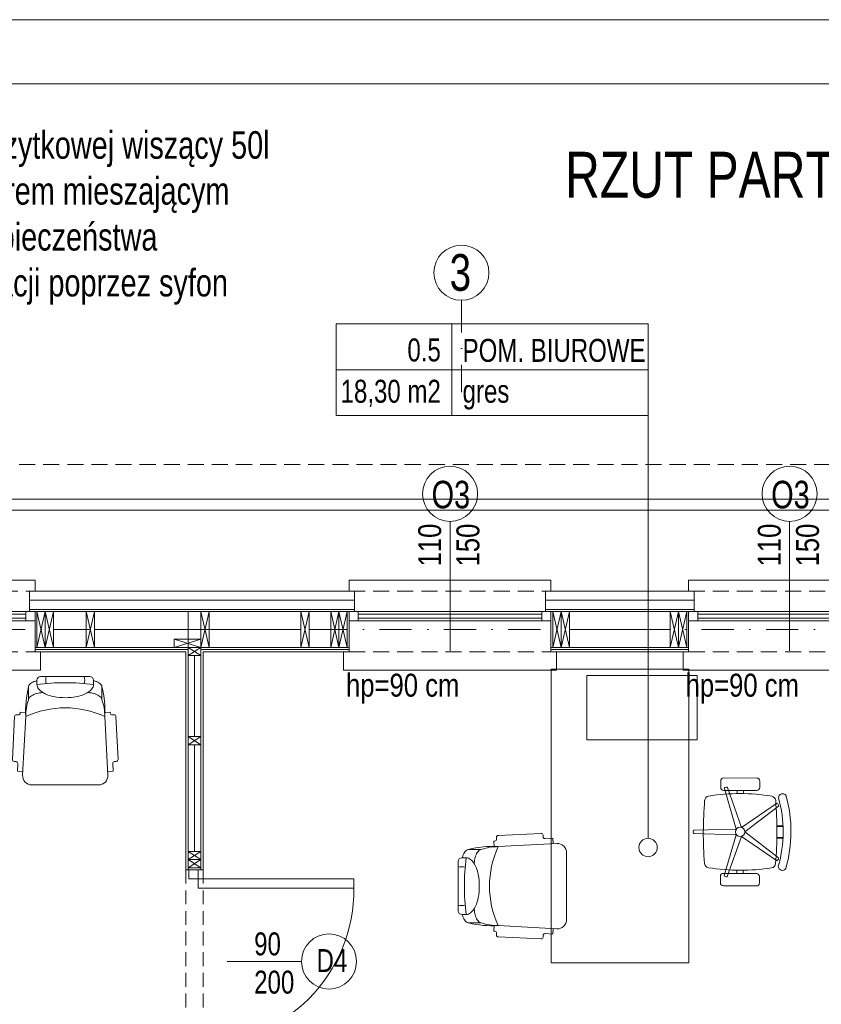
# Model space of a CAD drawing. Header units: inches. Extents: x 57112 to 98566, y -51777 to -16564.
# Tile 42 of 138: x 71891 to 72328, y -20411 to -19874. Entities that reach past the tile are written whole.
import ezdxf
from ezdxf import colors
from ezdxf.entities.mleader import LeaderData, LeaderLine
from ezdxf.lldxf.tags import DXFTag
from ezdxf.math import Vec2, Vec3

# ---------------------------------------------------------------- set-up
doc = ezdxf.new("R2010")
doc.units = ezdxf.units.IN
doc.header["$MEASUREMENT"] = 0
doc.linetypes.add('DASHDOT', pattern=[1, 0.5, -0.25, 0, -0.25])
doc.linetypes.add('HIDDEN', pattern=[0.375, 0.25, -0.125])
doc.layers.get('0').update_dxf_attribs({"color": 251, "lineweight": 0})
for name, color, linetype, lineweight in [('## 05 PODGRZEWACZ', 1, 'SOLID', 30), ('A--tabelka rysunku', 7, 'Continuous', 0), ('A36-obrzeże', 252, 'Continuous', 0), ('A8-opisy pomieszczeń', 250, 'Continuous', 0), ('p-- ocieplenie-w.zew', 251, 'Continuous', 0), ('p--dach', 251, 'Continuous', 30), ('p--drzwi', 251, 'Continuous', 0), ('p--konst-słupy', 251, 'Continuous', 0), ('p--meble wyp.', 251, 'Continuous', 0), ('p--ocieplenie w.wew.', 251, 'Continuous', 0), ('p--okna', 251, 'Continuous', 0), ('p--opis drzwi', 252, 'Continuous', 0), ('p--opis okna', 251, 'Continuous', 0), ('p--opisy pomieszczeń', 250, 'Continuous', 0), ('p--osie konstr', 250, 'DASHDOT', 15), ('p--osie konstr.-NR', 250, 'DASHDOT', 15), ('p--podciąg', 251, 'Continuous', 0), ('p--podpis rysunku', 7, 'Continuous', 0), ('p--płyta GK', 251, 'Continuous', 0), ('p--ściana szkielet', 251, 'Continuous', 0)]:
    doc.layers.add(name, color=color, linetype=linetype, lineweight=lineweight)
doc.styles.add('1-100', font='arial.ttf', dxfattribs={"width": 0.75, "height": 18})
doc.styles.add('1-50', font='arial.ttf', dxfattribs={"width": 0.75, "height": 12.5})
doc.styles.get("Standard").update_dxf_attribs({"font": 'arial.ttf', "width": 0.75})
doc.styles.add('STYL-1', font='arial.ttf', dxfattribs={"width": 0.75})
doc.linetypes.add('BATTING', pattern='A,0.0001,-0.1,[134,ltypeshp.shx,S=0.1,R=0,X=-0.1,Y=0],-0.2,[134,ltypeshp.shx,S=0.1,R=180,X=0.1,Y=0],-0.1', length=0.4001)
tags = doc.linetypes.add('SOLID', pattern=[10, 10, 0]).pattern_tags.tags
tags[6:7] = [DXFTag(74, 4), DXFTag(75, 0), DXFTag(340, '0'), DXFTag(46, 0.0), DXFTag(50, 0.0), DXFTag(44, 0.0), DXFTag(45, 0.0)]
tags[4:5] = [DXFTag(74, 4), DXFTag(75, 0), DXFTag(340, '0'), DXFTag(46, 0.0), DXFTag(50, 0.0), DXFTag(44, 0.0), DXFTag(45, 0.0)]

# ---------------------------------------------------------------- blocks, each defined once
blk = doc.blocks.new('drzwi-90-100')
for p, q in [((10.1, 87.38), (5.05, 87.38)), ((5.05, 87.38), (5.05, 2.53)), ((10.1, 2.53), (10.1, 87.38)), ((5.05, 2.53), (0, 2.53)), ((0, 2.53), (0, -2.53)), ((5.05, -2.53), (5.05, 2.53)), ((5.05, 2.53), (10.1, 2.53)), ((100, 2.53), (94.95, 2.53)), ((94.95, 2.53), (94.95, -2.53)), ((100, -2.53), (100, 2.53)), ((0, -2.53), (5.05, -2.53)), ((94.95, -2.53), (100, -2.53))]:
    blk.add_line(p, q)
blk.add_arc((10.8, 3.23), 84.15, 359.5233, 90.4767)
blk = doc.blocks.new('sof11_r')
for p, q in [((45.17, 39.11), (21.82, 37.98)), ((46.23, 38.16), (46.28, 37.16)), ((19.98, 34.88), (19.38, 34.85)), ((19.38, 34.85), (19.53, 31.85)), ((20.87, 36.93), (20.93, 35.93)), ((53.8, 33.56), (21.8, 31.85)), ((51.6, 36.44), (47.33, 36.22)), ((51.6, 36.44), (51.76, 33.45)), ((12.61, 30.34), (5.61, 30.34)), ((59.07, -7.89), (59.07, 28.56)), ((0, 23.76), (0, -3.09)), ((2, 25.76), (4.37, 25.76)), ((2, -5.09), (4.37, -5.09)), ((12.61, -9.66), (5.61, -9.66)), ((19.38, -14.18), (19.53, -11.18)), ((19.98, -14.21), (19.38, -14.18)), ((20.87, -16.26), (20.93, -15.26)), ((53.8, -12.88), (21.8, -11.18)), ((51.6, -15.77), (47.33, -15.54)), ((51.6, -15.77), (51.76, -12.78)), ((45.17, -18.43), (21.82, -17.31)), ((46.23, -17.49), (46.28, -16.49))]:
    blk.add_line(p, q)
for points in [[(2.23, 25.76, -0.030204), (2.78, 27.41, -0.097163), (4.32, 29.79, -0.203453), (5.61, 30.34, -0.203453)], [(8.71, 22.55, -0.01879), (8.95, 24.41, -0.054131), (9.78, 27.41, -0.097163), (11.32, 29.79, -0.203453), (12.61, 30.34, -0.203453)], [(4.37, -5.09, 0.184283), (6.75, -4.18, 0.102242), (9.43, -0.57, 0.061197), (10.93, 4.08, 0.047488), (11.52, 10.34, 0.047488), (10.93, 16.59, 0.061197), (9.43, 21.24, 0.102242), (6.75, 24.85, 0.184283), (4.37, 25.76, 0.184283)], [(2.23, -5.09, 0.030204), (2.78, -6.74, 0.097163), (4.32, -9.12, 0.203453), (5.61, -9.66, 0.203453)], [(8.71, -1.88, 0.01879), (8.95, -3.74, 0.054131), (9.78, -6.74, 0.097163), (11.32, -9.12, 0.203453), (12.61, -9.66, 0.203453)]]:
    blk.add_lwpolyline(points, format="xyb")
for centre, radius, start, end in [((21.87, 36.99), 1, 93.0448, 183.0448), ((45.23, 38.11), 1, 3.0448, 93.0448), ((19.93, 35.88), 1, 273.0448, 3.0448), ((47.28, 37.21), 1, 183.0448, 273.0448), ((54.07, 28.56), 5, 0, 93.0448), ((18.77, -22.91), 54.85, 86.8308, 103.8805), ((21.41, 5.61), 26.24, 89.1562, 109.5996), ((68.33, 10.34), 51.27, 155.1826, 204.8174), ((2, 23.76), 2, 90, 180), ((122.88, 10.34), 119.5, 172.5855, 187.4145), ((1.91, 14.05), 6.89, 73.9141, 106.0859), ((1.91, 6.62), 6.89, 253.9141, 286.0859), ((2, -3.09), 2, 180, 270), ((18.77, 43.58), 54.85, 256.1195, 273.1692), ((21.41, 15.06), 26.24, 250.4004, 270.8438), ((54.07, -7.89), 5, 266.9552, 0), ((19.93, -15.21), 1, 356.9552, 86.9552), ((47.28, -16.54), 1, 86.9552, 176.9552), ((21.87, -16.31), 1, 176.9552, 266.9552), ((45.23, -17.44), 1, 266.9552, 356.9552)]:
    blk.add_arc(centre, radius, start, end)
blk = doc.blocks.new('krzesło obrotowe')
for p, q in [((-8.95, 23.07), (-8.94, 20.22)), ((7.39, 24.53), (-7.53, 24.49)), ((8.82, 20.27), (8.82, 23.12)), ((-7.51, 18.81), (7.41, 18.85)), ((-1.47, 18.82), (-1.47, 17.39)), ((-0.66, 2.03), (5.74, 20.18)), ((1.37, 18.83), (1.37, 17.4)), ((7.11, 19.74), (1.72, 1.26)), ((6.18, 20.4), (6.88, 20.18)), ((-17.49, 12.18), (-17.07, 12.78)), ((-2.13, -0.01), (-17.42, 11.69)), ((-16.58, 12.86), (-0.66, 2.03)), ((-19.49, 2.43), (-16.69, 2.44)), ((-19.48, 2.79), (-16.68, 2.79)), ((1.72, 1.26), (20.97, 0.78)), ((21.31, 0.43), (21.32, -0.3)), ((-19.48, -2.54), (-16.67, -2.53)), ((-19.46, -2.9), (-16.67, -2.89)), ((-17.36, -11.79), (-2.13, -0.01)), ((-0.65, -2.03), (-16.51, -12.96)), ((5.85, -20.15), (-0.65, -2.03)), ((20.97, -0.66), (1.73, -1.25)), ((1.73, -1.25), (7.22, -19.7)), ((-16.99, -12.87), (-17.42, -12.28)), ((-1.37, -18.83), (-1.37, -17.4)), ((1.47, -18.82), (1.47, -17.39)), ((-8.82, -23.12), (-8.82, -20.27)), ((-7.41, -18.85), (7.51, -18.81)), ((6.99, -20.14), (6.3, -20.37)), ((8.94, -20.22), (8.95, -23.07)), ((7.53, -24.49), (-7.39, -24.53))]:
    blk.add_line(p, q)
blk.add_circle((0, 0), 2.13)
for centre, radius, start, end in [((-7.53, 23.07), 1.42, 90.1621, 180.1621), ((7.4, 23.11), 1.42, 0.1621, 90.1621), ((-7.52, 20.23), 1.42, 180.1621, 270.1621), ((6.07, 20.06), 0.355, 72.1621, 160.5763), ((6.77, 19.84), 0.355, 343.748, 72.1621), ((7.4, 20.27), 1.42, 270.1621, 0.1621), ((37.88, 0.11), 60.97, 164.3717, 195.9526), ((-19.3, 15.49), 1.86, 0.1621, 146.0387), ((37.88, 0.11), 57.42, 164.4503, 195.874), ((163.51, 0.46), 180.21, 175.6008, 184.7235), ((-14.04, 14.12), 2.13, 99.2648, 175.6008), ((0.21, -73.23), 90.64, 81.0595, 99.2648), ((13.96, 14.2), 2.13, 4.7235, 81.0595), ((-163.51, -0.46), 180.21, 355.6008, 4.7235), ((-17.21, 11.98), 0.355, 144.1621, 232.5763), ((-16.78, 12.57), 0.355, 55.748, 144.1621), ((20.96, 0.42), 0.355, 0.1621, 88.5763), ((20.96, -0.31), 0.355, 271.748, 0.1621), ((-17.14, -12.07), 0.355, 127.748, 216.1621), ((-16.71, -12.66), 0.355, 216.1621, 304.5763), ((-19.21, -15.6), 1.86, 214.2856, 0.1621), ((-13.96, -14.2), 2.13, 184.7235, 261.0595), ((-0.21, 73.23), 90.64, 261.0595, 279.2648), ((14.04, -14.12), 2.13, 279.2648, 355.6008), ((-7.4, -20.27), 1.42, 90.1621, 180.1621), ((6.19, -20.03), 0.355, 199.748, 288.1621), ((6.88, -19.8), 0.355, 288.1621, 16.5763), ((7.52, -20.23), 1.42, 0.1621, 90.1621), ((-7.4, -23.11), 1.42, 180.1621, 270.1621), ((7.53, -23.07), 1.42, 270.1621, 0.1621)]:
    blk.add_arc(centre, radius, start, end)
blk = doc.blocks.new('okno-110-33.15')
at = {"linetype": 'Continuous', "ltscale": 35}
for p, q in [((0, 39.15), (110, 39.15)), ((-3, -10), (113, -10))]:
    blk.add_line(p, q, dxfattribs=at)
for p, q in [((0, 39.15), (0, 33.15)), ((110, 33.15), (110, 39.15)), ((3, 33.15), (3, 21.95)), ((107, 21.95), (107, 33.15)), ((5, 21.95), (0, 21.95)), ((0, 21.95), (0, 16.95)), ((0, 21.95), (0, 0)), ((105, 21.95), (5, 21.95)), ((5, 16.95), (5, 21.95)), ((110, 21.95), (105, 21.95)), ((105, 21.95), (105, 16.95)), ((110, 0), (110, 21.95)), ((110, 16.95), (110, 21.95)), ((0, 16.95), (5, 16.95)), ((5, 20.61), (105, 20.61)), ((5, 18.45), (105, 18.45)), ((5, 16.95), (105, 16.95)), ((105, 16.95), (110, 16.95)), ((-3, 0), (-3, -10)), ((0, 0), (-3, 0)), ((110, 0), (113, 0)), ((113, 0), (113, -10))]:
    blk.add_line(p, q)
at = {"linetype": 'HIDDEN', "ltscale": 35}
for p, q in [((0, 33.15), (110, 33.15)), ((0, 0), (110, 0))]:
    blk.add_line(p, q, dxfattribs=at)
blk = doc.blocks.new('ukł.słupów-1K')
for p, q in [((415.6, 538.6), (411.1, 558.1)), ((411.1, 538.6), (415.6, 558.1)), ((420.1, 538.6), (415.6, 558.1)), ((415.6, 538.6), (420.1, 558.1)), ((442.4, 538.6), (437.9, 558.1)), ((437.9, 538.6), (442.4, 558.1)), ((504.9, 538.6), (500.4, 558.1)), ((500.4, 538.6), (504.9, 558.1)), ((559.45, 538.6), (554.95, 558.1)), ((554.95, 538.6), (559.45, 558.1)), ((575.65, 538.6), (571.15, 558.1)), ((571.15, 538.6), (575.65, 558.1)), ((580.15, 538.6), (575.65, 558.1)), ((575.65, 538.6), (580.15, 558.1)), ((696.65, 538.6), (692.15, 558.1)), ((692.15, 538.6), (696.65, 558.1)), ((701.15, 538.6), (696.65, 558.1)), ((696.65, 538.6), (701.15, 558.1)), ((760.65, 538.6), (756.15, 558.1)), ((756.15, 538.6), (760.65, 558.1)), ((765.15, 538.6), (760.65, 558.1)), ((760.65, 538.6), (765.15, 558.1)), ((485.9, 538.6), (500.4, 543.1)), ((485.9, 543.1), (500.4, 538.6)), ((493.4, 534.1), (500.4, 538.6)), ((493.4, 538.6), (500.4, 534.1)), ((493.4, 485.5), (500.4, 490)), ((493.4, 490), (500.4, 485.5)), ((493.4, 423), (500.4, 427.5)), ((493.4, 427.5), (500.4, 423)), ((493.4, 418.5), (500.4, 423)), ((493.4, 423), (500.4, 418.5))]:
    blk.add_line(p, q)
at = {"ltscale": 35}
blk.add_line((500.4, 418.5), (493.4, 418.5), dxfattribs=at)
for points in [[(411.1, 538.6), (411.1, 558.1)], [(580.15, 538.6), (580.15, 558.1)], [(692.15, 538.6), (692.15, 558.1)], [(765.15, 538.6), (765.15, 558.1), (765.27, 558.1)]]:
    blk.add_lwpolyline(points, dxfattribs=at)
for points in [[(411.1, 538.6), (411.1, 558.1), (415.6, 558.1), (415.6, 538.6)], [(415.6, 538.6), (415.6, 558.1), (420.1, 558.1), (420.1, 538.6)], [(437.9, 538.6), (437.9, 558.1), (442.4, 558.1), (442.4, 538.6)], [(500.4, 538.6), (500.4, 558.1), (504.9, 558.1), (504.9, 538.6)], [(554.95, 538.6), (554.95, 558.1), (559.45, 558.1), (559.45, 538.6)], [(571.15, 538.6), (571.15, 558.1), (575.65, 558.1), (575.65, 538.6)], [(575.65, 538.6), (575.65, 558.1), (580.15, 558.1), (580.15, 538.6)], [(692.15, 538.6), (692.15, 558.1), (696.65, 558.1), (696.65, 538.6)], [(696.65, 538.6), (696.65, 558.1), (701.15, 558.1), (701.15, 538.6)], [(756.15, 538.6), (756.15, 558.1), (760.65, 558.1), (760.65, 538.6)], [(760.65, 538.6), (760.65, 558.1), (765.15, 558.1), (765.15, 538.6)], [(485.9, 543.1), (500.4, 543.1), (500.4, 538.6), (485.9, 538.6)], [(493.4, 538.6), (500.4, 538.6), (500.4, 534.1), (493.4, 534.1)], [(493.4, 490), (500.4, 490), (500.4, 485.5), (493.4, 485.5)], [(493.4, 427.5), (500.4, 427.5), (500.4, 423), (493.4, 423)], [(493.4, 423), (500.4, 423), (500.4, 418.5), (493.4, 418.5)]]:
    blk.add_lwpolyline(points, close=True)

msp = doc.modelspace()

# ---------------------------------------------------------------- linework, layer by layer
at = {"layer": 'A--tabelka rysunku', "linetype": 'Continuous', "elevation": 151.8}
for points in [[(71112.151, -21359.191), (73212.151, -21359.191), (73212.151, -19874.191), (71112.151, -19874.191)], [(71237.151, -21324.191), (73177.151, -21324.191), (73177.151, -19909.191), (71237.151, -19909.191)]]:
    msp.add_lwpolyline(points, close=True, dxfattribs=at)
at = {"layer": 'A36-obrzeże', "linetype": 'Continuous', "ltscale": 35, "elevation": 151.8}
for points in [[(71713.842, -20815.933), (71428.342, -20815.933), (71428.342, -20135.433), (72510.842, -20135.433), (72510.842, -20815.933), (72117.342, -20815.933)], [(71519.292, -20141.433), (72419.892, -20141.433)]]:
    msp.add_lwpolyline(points, dxfattribs=at)
at = {"layer": 'A8-opisy pomieszczeń'}
msp.add_line((72233.604, -20089.872, 151.8), (72233.604, -20320.139, 151.8), dxfattribs=at)
msp.add_circle((72233.604, -20325.139, 151.8), 5, dxfattribs=at)
at = {"layer": 'p-- ocieplenie-w.zew', "linetype": 'BATTING', "ltscale": 3}
for p, q in [((72073.692, -20190.433, 151.8), (71896.632, -20190.433, 151.8)), ((72258.692, -20190.433, 151.8), (72177.692, -20190.433, 151.8))]:
    msp.add_line(p, q, dxfattribs=at)
at = {"layer": 'p--dach', "linetype": 'HIDDEN', "lineweight": 20, "ltscale": 35, "elevation": 151.8}
msp.add_lwpolyline([(71409.482, -20834.793), (72529.702, -20834.793), (72529.702, -20116.573), (71409.482, -20116.573)], close=True, dxfattribs=at)
at = {"layer": 'p--meble wyp.', "linetype": 'Continuous', "lineweight": 5, "elevation": 151.8}
for points in [[(72255.782, -20227.933), (72180.782, -20227.933), (72180.782, -20387.933), (72255.782, -20387.933)], [(72260.239, -20231.414), (72200.239, -20231.414), (72200.239, -20266.414), (72260.239, -20266.414)]]:
    msp.add_lwpolyline(points, close=True, dxfattribs=at)
at = {"layer": 'p--ocieplenie w.wew.', "linetype": 'BATTING', "ltscale": 3}
for p, q in [((71927.442, -20206.383, 151.8), (71909.642, -20206.383, 151.8)), ((71989.942, -20206.383, 151.8), (71931.942, -20206.383, 151.8)), ((71996.336, -20206.383, 151.8), (72044.492, -20206.383, 151.8)), ((72048.992, -20206.383, 151.8), (72060.692, -20206.383, 151.8)), ((72190.692, -20206.383, 151.8), (72245.692, -20206.383, 151.8)), ((71986.442, -20220.633, 151.8), (71986.442, -20264.733, 151.8)), ((71986.442, -20327.233, 151.8), (71986.442, -20269.233, 151.8))]:
    msp.add_line(p, q, dxfattribs=at)
at = {"layer": 'p--opis drzwi', "lineweight": 0}
msp.add_line((72004.256, -20387.233, 151.8), (72044.764, -20387.233, 151.8), dxfattribs=at)
msp.add_circle((72059.764, -20387.233, 151.8), 15, dxfattribs=at)
at = {"layer": 'p--opis okna'}
for p, q in [((72125.692, -20147.471, 151.8), (72125.692, -20217.933, 151.8)), ((72310.692, -20147.471, 151.8), (72310.692, -20217.933, 151.8))]:
    msp.add_line(p, q, dxfattribs=at)
for centre in [(72125.692, -20132.471, 151.8), (72310.692, -20132.471, 151.8)]:
    msp.add_circle(centre, 15, dxfattribs=at)
at = {"layer": 'p--opisy pomieszczeń'}
for p, q in [((72126.604, -20039.872, 151.8), (72126.604, -20089.872, 151.8)), ((72233.604, -20064.872, 151.8), (72063.604, -20064.872, 151.8))]:
    msp.add_line(p, q, dxfattribs=at)
at = {"layer": 'p--opisy pomieszczeń', "elevation": 151.8}
msp.add_lwpolyline([(72063.604, -20089.872), (72233.604, -20089.872), (72233.604, -20039.872), (72063.604, -20039.872)], close=True, dxfattribs=at)
at = {"layer": 'p--osie konstr', "linetype": 'DASHDOT', "ltscale": 35}
msp.add_line((72490.842, -20206.383, 151.8), (71434.342, -20206.383, 151.8), dxfattribs=at)
at = {"layer": 'p--osie konstr.-NR', "linetype": 'DASHDOT', "ltscale": 35}
msp.add_line((72131.892, -20027.022, 151.8), (72131.892, -20077.022, 151.8), dxfattribs=at)
at = {"layer": 'p--osie konstr.-NR', "linetype": 'Continuous', "ltscale": 35}
msp.add_circle((72131.892, -20012.022, 151.8), 15, dxfattribs=at)
at = {"layer": 'p--podciąg', "linetype": 'HIDDEN', "ltscale": 30}
for p, q in [((71981.692, -20337.233, 151.8), (71981.692, -20437.233, 151.8)), ((71991.192, -20337.233, 151.8), (71991.192, -20437.233, 151.8))]:
    msp.add_line(p, q, dxfattribs=at)
at = {"layer": 'p--płyta GK', "ltscale": 35}
for p, q in [((71982.942, -20217.333, 151.8), (71899.632, -20217.333, 151.8)), ((71981.692, -20218.583, 151.8), (71899.632, -20218.583, 151.8)), ((71981.692, -20337.233, 151.8), (71981.692, -20218.583, 151.8)), ((72070.692, -20217.333, 151.8), (71989.942, -20217.333, 151.8)), ((71991.192, -20337.233, 151.8), (71991.192, -20218.583, 151.8)), ((72070.692, -20218.583, 151.8), (71991.192, -20218.583, 151.8)), ((72255.692, -20217.333, 151.8), (72180.692, -20217.333, 151.8)), ((72255.692, -20218.583, 151.8), (72180.692, -20218.583, 151.8))]:
    msp.add_line(p, q, dxfattribs=at)
at = {"layer": 'p--ściana szkielet', "ltscale": 35}
for p, q in [((72073.692, -20185.433, 151.8), (71896.632, -20185.433, 151.8)), ((72258.692, -20185.433, 151.8), (72177.692, -20185.433, 151.8)), ((72073.692, -20195.433, 151.8), (71896.632, -20195.433, 151.8)), ((72073.692, -20196.633, 151.8), (71896.632, -20196.633, 151.8)), ((71982.942, -20337.233, 151.8), (71982.942, -20196.633, 151.8)), ((71989.942, -20337.233, 151.8), (71989.942, -20196.633, 151.8)), ((72258.692, -20195.433, 151.8), (72177.692, -20195.433, 151.8)), ((72258.692, -20196.633, 151.8), (72177.692, -20196.633, 151.8)), ((72070.692, -20216.133, 151.8), (71899.632, -20216.133, 151.8)), ((72255.692, -20216.133, 151.8), (72180.692, -20216.133, 151.8)), ((71991.192, -20337.233, 151.8), (71981.692, -20337.233, 151.8))]:
    msp.add_line(p, q, dxfattribs=at)
at = {"layer": 'p--ściana szkielet', "elevation": 151.8}
for points in [[(71896.632, -20185.433), (71896.632, -20196.633), (71899.632, -20196.633), (71899.632, -20218.583)], [(72073.692, -20185.433), (72073.692, -20196.633), (72070.692, -20196.633), (72070.692, -20218.583)], [(72177.692, -20185.433), (72177.692, -20196.633), (72180.692, -20196.633), (72180.692, -20218.583)], [(72258.692, -20185.433), (72258.692, -20196.633), (72255.692, -20196.633), (72255.692, -20218.583)]]:
    msp.add_lwpolyline(points, dxfattribs=at)
at = {"layer": 'p--ściana szkielet', "ltscale": 35, "elevation": 151.8}
for points in [[(71899.632, -20218.583), (71899.632, -20196.633), (71896.632, -20196.633), (71896.632, -20185.433)], [(72070.692, -20218.583), (72070.692, -20196.633), (72073.692, -20196.633), (72073.692, -20185.433)], [(72180.692, -20218.583), (72180.692, -20196.633), (72177.692, -20196.633), (72177.692, -20185.433)], [(72255.692, -20218.583), (72255.692, -20196.633), (72258.692, -20196.633), (72258.692, -20185.433)]]:
    msp.add_lwpolyline(points, dxfattribs=at)

# ---------------------------------------------------------------- block references
at = {"layer": 'p--drzwi', "rotation": 270.0000000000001}
msp.add_blockref('drzwi-90-100', (71985.942, -20337.233, 151.8), dxfattribs=at)
at = {"layer": 'p--konst-słupy'}
msp.add_blockref('ukł.słupów-1K', (71489.542, -20754.733, 151.8), dxfattribs=at)
at = {"layer": 'p--meble wyp.', "linetype": 'Continuous', "lineweight": 5, "rotation": 270.0000000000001}
msp.add_blockref('sof11_r', (71905.729, -20232.002, 151.8), dxfattribs=at)
at = {"layer": 'p--meble wyp.', "linetype": 'Continuous', "lineweight": 5, "xscale": -1.2, "yscale": 1.2, "zscale": 1.2}
msp.add_blockref('krzesło obrotowe', (72283.716, -20316.668, 151.8), dxfattribs=at)
at = {"layer": 'p--meble wyp.', "linetype": 'Continuous', "lineweight": 5, "xscale": -1, "rotation": 180}
msp.add_blockref('sof11_r', (72130.117, -20335.856, 151.8), dxfattribs=at)
at = {"layer": 'p--okna', "linetype": 'Continuous'}
for p in [(71789.642, -20218.583, 151.8), (72070.692, -20218.583, 151.8), (72255.692, -20218.583, 151.8)]:
    msp.add_blockref('okno-110-33.15', p, dxfattribs=at)

# ---------------------------------------------------------------- texts
at = {"layer": 'p--opis drzwi', "lineweight": 0, "char_height": 12.5, "style": 'STYL-1'}
for s, insert, width, attachment_point in [('90\\P200', (72018.985, -20371.396, 151.8), 11.15966, 1), ('D4', (72069.701, -20392.971, 151.8), 65.787, 9)]:
    msp.add_mtext(s, dxfattribs=dict(at, insert=insert, width=width, attachment_point=attachment_point))
at = {"layer": 'p--opis okna'}
for s, insert, char_height, width, attachment_point, style in [('O3', (72115.659, -20140.597, 151.8), 15, 74.01038, 7, '1-50'), ('O3', (72300.659, -20140.597, 151.8), 15, 74.01038, 7, '1-50'), ('{\\W0.8;hp=90 cm}', (72130.764, -20246.734, 151.8), 12.5, 128.63421, 9, '1-100'), ('{\\W0.8;hp=90 cm}', (72315.764, -20246.734, 151.8), 12.5, 128.63421, 9, '1-100')]:
    msp.add_mtext(s, dxfattribs=dict(at, insert=insert, char_height=char_height, width=width, attachment_point=attachment_point, style=style))
at = {"layer": 'p--opis okna', "char_height": 12.5, "width": 45.287, "attachment_point": 7, "rotation": 90, "style": '1-100'}
for insert in [(72141.852, -20172.033, 151.8), (72326.852, -20172.033, 151.8)]:
    msp.add_mtext('\\W0.8;110\\P150', dxfattribs=dict(at, insert=insert))
at = {"layer": 'p--opisy pomieszczeń', "char_height": 12.5, "style": '1-50'}
for s, insert, width, attachment_point in [('0.5', (72120.672, -20047.844, 151.8), 98, 3), ('POM. BIUROWE', (72132.536, -20048.08, 151.8), 106.86476, 1), ('18,30 m2', (72120.672, -20070.347, 151.8), 98, 3), ('gres', (72132.536, -20070.347, 151.8), 100, 1)]:
    msp.add_mtext(s, dxfattribs=dict(at, insert=insert, width=width, attachment_point=attachment_point))
at = {"layer": 'p--osie konstr.-NR', "linetype": 'Continuous', "ltscale": 35, "insert": (72137.138, -20022.151, 151.8), "char_height": 20, "width": 63.5564, "attachment_point": 9}
msp.add_mtext('3', dxfattribs=at)
at = {"layer": 'p--podpis rysunku', "color": 251, "insert": (72188.365, -19946.151, 151.8), "char_height": 25, "width": 531.4776, "attachment_point": 1}
msp.add_mtext('{\\W0.75;RZUT PARTERU  1:50}', dxfattribs=at)
at = {"layer": 'p--podpis rysunku', "insert": (72188.365, -19946.151, 151.8), "char_height": 25, "width": 531.4776, "attachment_point": 1}
msp.add_mtext('{\\W0.75;RZUT PARTERU  1:50}', dxfattribs=at)

# ---------------------------------------------------------------- leaders
at = {"layer": '## 05 PODGRZEWACZ', "color": 1, "lineweight": 15}
ml = msp.add_multileader_mtext('Standard', dxfattribs=at)
ml.set_content('Podgrzewacz wody użytkowej wiszący 50l\\Pz wbudowanym zaworem mieszającym\\Podpływ z zaworu bezpieczeństwa podłączyć do kanalizacji poprzez syfon', color=256)
ml.set_leader_properties()
ml.build(insert=Vec2(0, 0))
ml.multileader.update_dxf_attribs({"dogleg_length": 52.872})
ctx = ml.context
ctx.base_point, ctx.char_height, ctx.plane_origin = Vec3(71732.734, -19924.672, 240.049), 15, Vec3(71895.233, -19206.398, 240.049)
notes = []
notes.append((ctx, [(0, (1, 1, 0), (71679.067, -19944.632, 240.049), (1, 0), 52.872, [(0, [(71554.294, -20507.441, 240.049)], 0, [])])]))
ctx.mtext.insert, ctx.mtext.width, ctx.mtext.flow_direction = Vec3(71733.939, -19934.935, 240.049), 301.81321, 5
for ctx, leaders in notes:
    for number, flags, end, landing, length, lines in leaders:
        leader = LeaderData()
        leader.index, (leader.has_last_leader_line, leader.has_dogleg_vector, leader.attachment_direction) = number, flags
        leader.last_leader_point, leader.dogleg_vector, leader.dogleg_length = Vec3(end), Vec3(landing), length
        for number, points, colour, breaks in lines:
            line = LeaderLine()
            line.index, line.vertices, line.color, line.breaks = number, Vec3.list(points), colors.encode_raw_color(colour), breaks
            leader.lines.append(line)
        ctx.leaders.append(leader)

doc.saveas('drawing.dxf')
